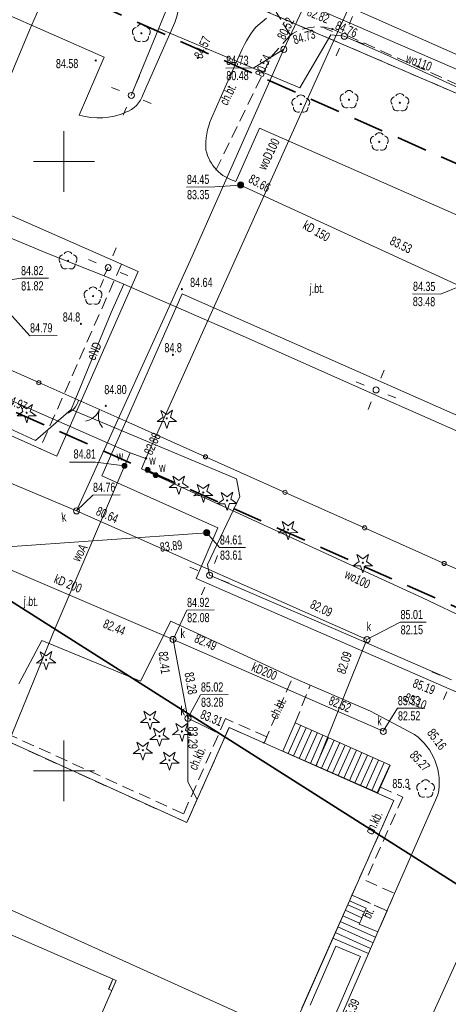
# Model space of a CAD drawing. Header units: metres. Extents: x -1013 to 1491425, y -5789533 to 1032.
# Tile 31 of 66: x 94 to 130, y -104 to -24. Entities that reach past the tile are written whole.
import ezdxf
from ezdxf.xclip import XClip

# ---------------------------------------------------------------- set-up
doc = ezdxf.new("R2010")
doc.units = ezdxf.units.M
doc.header["$MEASUREMENT"] = 0
doc.header["$XCLIPFRAME"] = 0
for name, pattern in [('2_KTCR02', [1.5, 1, -0.5]), ('2_KTPL01', [2, 1.5, -0.5]), ('GUK', [2, 1.5, -0.5]), ('GUZ', [1, 0.5, -0.5]), ('Przerywana długa', [3.9, 2.5, -1.4])]:
    doc.linetypes.add(name, pattern=pattern)
doc.layers.add('700-L Mapa 1_500 dwg', color=7, linetype='Continuous')
doc.layers.add('708-L Opisy sytuacji 1_500 do legendy', color=7, linetype='Continuous')
for name, color, linetype, lineweight in [('703-L Płaszczyzny podejścia 2D3', 152, 'Continuous', 30), ('703-L Płaszczyzny podejścia 2D38', 171, 'Continuous', 35), ('708-L Opisy sytuacji 1_500 do legendy1', 7, 'Continuous', 13), ('708-L Opisy sytuacji 1_500 do legendy85', 1, 'Continuous', 25), ('GN.6640.3638.2023_9_Dzialki7', 9, 'Continuous', 18), ('GN.6640.3638.2023_9_EGBB_L_17', 9, 'Continuous', 18), ('GN.6640.3638.2023_9_EGBE_L_07', 9, 'Continuous', 18), ('GN.6640.3638.2023_9_EGBE_L_37', 9, 'Continuous', 18), ('GN.6640.3638.2023_9_K1_BDOT_T_57', 9, 'Continuous', 18), ('GN.6640.3638.2023_9_K1_BDOT_T_87', 9, 'Continuous', 18), ('GN.6640.3638.2023_9_Kontury90', 9, 'Continuous', 18), ('GN.6640.3638.2023_9_KTCR_D_L_17', 9, 'Continuous', 18), ('GN.6640.3638.2023_9_KTCR_E_T_17', 9, 'Continuous', 18), ('GN.6640.3638.2023_9_KTCR_L_17', 9, 'Continuous', 18), ('GN.6640.3638.2023_9_KTJZ_E_T_07', 9, 'Continuous', 18), ('GN.6640.3638.2023_9_KTKR_D_L_07', 9, 'Continuous', 18), ('GN.6640.3638.2023_9_KTKR_L_07', 9, 'Continuous', 18), ('GN.6640.3638.2023_9_KTOK_L_47', 9, 'Continuous', 18), ('GN.6640.3638.2023_9_KTPL_E_T_07', 9, 'Continuous', 18), ('GN.6640.3638.2023_9_KTPL_L_07', 9, 'Continuous', 18), ('GN.6640.3638.2023_9_OBOP_T_03', 9, 'Continuous', 18), ('GN.6640.3638.2023_9_OBOP_T_13', 9, 'Continuous', 18), ('GN.6640.3638.2023_9_PODZIAL_SEKCYJNY_L_07', 9, 'Continuous', 18), ('GN.6640.3638.2023_9_RTPW_T_07', 9, 'Continuous', 18), ('GN.6640.3638.2023_9_RTPW_T_17', 9, 'Continuous', 18), ('GN.6640.3638.2023_9_SUPE_D_L_31', 9, 'Continuous', 18), ('GN.6640.3638.2023_9_SUPE_E_T_31', 9, 'Continuous', 18), ('GN.6640.3638.2023_9_SUPK_D_L_434', 9, 'Continuous', 18), ('GN.6640.3638.2023_9_SUPK_E_T_434', 9, 'Continuous', 18), ('GN.6640.3638.2023_9_SUPT_D_L_030', 9, 'Continuous', 18), ('GN.6640.3638.2023_9_SUPW_D_L_05', 9, 'Continuous', 18), ('GN.6640.3638.2023_9_SUPW_E_T_05', 9, 'Continuous', 18), ('GN.6640.3638.2023_9_SUPW_L_05', 9, 'Continuous', 18), ('GN.6640.3638.2023_9_SUSM_D_T_07', 9, 'Continuous', 18), ('GN.6640.3638.2023_9_SUSM_D_T_37', 9, 'Continuous', 18), ('GN.6640.3638.2023_9_SUTC_T_0200', 9, 'Continuous', 18), ('GN.6640.3638.2023_9_SUTK_T_034', 9, 'Continuous', 18), ('GN.6640.3638.2023_9_SUTW_T_05', 9, 'Continuous', 18), ('GN.6640.3638.2023_9_SUUK_D_T_234', 9, 'Continuous', 18), ('GN.6640.3638.2023_9_SUUK_D_T_97', 9, 'Continuous', 18), ('GN.6640.3638.2023_9_SUUK_E_T_934', 9, 'Continuous', 18), ('GN.6640.3638.2023_9_SUUW_D_T_77', 9, 'Continuous', 18), ('GN.6640.3638.2023_9_SUUW_E_T_117', 9, 'Continuous', 18), ('GN.6640.3638.2023_9_SUUW_E_T_57', 9, 'Continuous', 18), ('GN.6640.3638.2023_9_SUUW_T_77', 9, 'Continuous', 18), ('GN.6640.3638.2023_9_Uzytki7', 9, 'Continuous', 18), ('GN.6640.3638.2023_9_ZAKRES_L_03', 9, 'Continuous', 18)]:
    doc.layers.add(name, color=color, linetype=linetype, lineweight=lineweight)
doc.styles.add('STYL_AUTOMATYCZNY_1', font='arial.ttf', dxfattribs={"width": 0.7})
doc.styles.add('STYL_AUTOMATYCZNY_2', font='arial.ttf')
doc.dimstyles.new('STYL_AUTOMATYCZNY__3', dxfattribs={"dimtxt": 1.25, "dimasz": 0.917874, "dimexe": 0.18, "dimexo": 0.04, "dimgap": 0, "dimtad": 1, "dimtih": 1, "dimtoh": 1, "dimzin": 0, "dimdsep": 46, "dimtxsty": 'STYL_AUTOMATYCZNY_2', "dimblk": 'ARROWHEAD_8', "dimblk1": 'ARROWHEAD_8', "dimblk2": 'ARROWHEAD_8', "dimcen": 0.09, "dimclrd": 7, "dimclre": 7, "dimclrt": 1, "dimazin": 0, "dimtfac": 1, "dimtdec": 4, "dimtmove": 0, "dimatfit": 3, "dimfxl": 1, "dimtolj": 1, "dimtzin": 0, "dimarcsym": 0})

# ---------------------------------------------------------------- blocks, each defined once
blk = doc.blocks.new('Rysunek_1_9', base_point=(-7447251.91, -5789835.327))
at = {"layer": 'GN.6640.3638.2023_9_Dzialki7', "color": 9, "linetype": 'Continuous', "lineweight": 18}
blk.add_line((-42.33, 44.713), (161.19, -43.067), dxfattribs=at)
at = {"layer": 'GN.6640.3638.2023_9_EGBB_L_17', "color": 9, "linetype": 'Continuous', "lineweight": 18}
for p, q in [((108.175, -89.579), (70.402, -72.444)), ((111.631, -81.774), (108.175, -89.579)), ((125.164, -87.76), (111.631, -81.774)), ((64.306, -85.988), (102.376, -102.541)), ((105.17, -132.935), (125.164, -87.76)), ((102.376, -102.541), (93.378, -122.907))]:
    blk.add_line(p, q, dxfattribs=at)
at = {"layer": 'GN.6640.3638.2023_9_EGBE_L_07', "color": 9, "linetype": 'Continuous', "lineweight": 18}
for p, q in [((117.619, -104.809), (120.149, -99.054)), ((120.149, -99.054), (123.072, -100.313)), ((118.279, -104.549), (120.407, -99.71)), ((120.407, -99.71), (122.414, -100.574)), ((122.414, -100.574), (120.312, -105.422)), ((123.072, -100.313), (120.572, -106.079))]:
    blk.add_line(p, q, dxfattribs=at)
at = {"layer": 'GN.6640.3638.2023_9_EGBE_L_37', "color": 9, "linetype": 'Continuous', "lineweight": 18}
for p, q in [((116.04, -83.717), (117.06, -81.377)), ((117.517, -81.582), (116.474, -83.908)), ((117.06, -81.377), (124.85, -84.867)), ((117.06, -81.377), (117.06, -81.377)), ((117.973, -81.786), (116.932, -84.11)), ((118.429, -81.99), (117.389, -84.311)), ((118.885, -82.195), (117.847, -84.513)), ((119.342, -82.399), (118.305, -84.714)), ((119.798, -82.604), (118.762, -84.916)), ((120.254, -82.808), (119.22, -85.117)), ((120.711, -83.013), (119.678, -85.319)), ((121.167, -83.217), (120.135, -85.52)), ((123.83, -87.147), (116.04, -83.717)), ((121.623, -83.421), (120.593, -85.722)), ((122.08, -83.626), (121.05, -85.923)), ((122.536, -83.83), (121.508, -86.125)), ((122.992, -84.035), (121.966, -86.326)), ((123.448, -84.239), (122.423, -86.528)), ((123.905, -84.444), (122.881, -86.729)), ((124.361, -84.648), (123.338, -86.931)), ((124.817, -84.852), (123.796, -87.132)), ((124.85, -84.867), (123.83, -87.147)), ((120.149, -99.054), (121.521, -95.99)), ((121.521, -95.99), (122.885, -96.604)), ((121.171, -96.772), (122.535, -97.383)), ((121.375, -96.316), (122.74, -96.927)), ((122.885, -96.604), (122.302, -97.903)), ((120.762, -97.685), (123.651, -98.978)), ((120.966, -97.229), (122.331, -97.84)), ((120.558, -98.141), (123.452, -99.437)), ((122.302, -97.903), (123.843, -98.535)), ((123.843, -98.535), (123.072, -100.313)), ((123.072, -100.313), (120.149, -99.054)), ((120.149, -99.054), (120.149, -99.054)), ((120.354, -98.598), (123.253, -99.896)), ((101.74, -103.247), (102.1, -102.427)), ((102.1, -102.427), (101.757, -103.255)), ((102.376, -102.541), (102.01, -103.367)), ((102.1, -102.427), (102.376, -102.541)), ((102.01, -103.367), (101.74, -103.247))]:
    blk.add_line(p, q, dxfattribs=at)
at = {"layer": 'GN.6640.3638.2023_9_K1_BDOT_T_57', "color": 9, "linetype": 'Continuous', "lineweight": 18}
for centre, start, end in [((99.599, -55.146), 279.37383, 339.37429), ((102.407, -56.203), 159.37338, 219.37383)]:
    blk.add_arc(centre, 1.5, start, end, dxfattribs=at)
at = {"layer": 'GN.6640.3638.2023_9_K1_BDOT_T_87', "color": 9, "linetype": 'Continuous', "lineweight": 18}
blk.add_arc((97.816, -54.58), 1.5, 287.37701, 347.37747, dxfattribs=at)
at = {"layer": 'GN.6640.3638.2023_9_Kontury90', "color": 9, "linetype": 'GUK', "lineweight": 18}
blk.add_line((102.61, -17.787), (161.19, -43.067), dxfattribs=at)
at = {"layer": 'GN.6640.3638.2023_9_KTCR_D_L_17', "color": 9, "linetype": '2_KTCR02', "lineweight": 18}
for p, q in [((115.064, -26.765), (116.67, -24.947)), ((110.549, -36.048), (115.064, -26.765)), ((102.799, -43.759), (96.114, -58.893)), ((114.532, -82.987), (116.847, -77.663)), ((117.06, -81.377), (118.298, -78.293))]:
    blk.add_line(p, q, dxfattribs=at)
at = {"layer": 'GN.6640.3638.2023_9_KTCR_L_17', "color": 9, "linetype": '2_KTCR02', "lineweight": 18}
for p, q in [((116.67, -24.947), (115.5, -23.077)), ((172.96, -47.917), (120.12, -24.457)), ((111.35, -81.047), (107.9, -88.847)), ((114.73, -82.537), (111.35, -81.047)), ((107.9, -88.847), (92.68, -81.947)), ((108.175, -89.579), (111.631, -81.774)), ((111.631, -81.774), (114.507, -83.048)), ((92.45, -82.447), (108.175, -89.579)), ((114.507, -83.048), (114.73, -82.537)), ((123.823, -87.166), (124.05, -86.667)), ((125.164, -87.76), (123.823, -87.166)), ((124.05, -86.667), (125.89, -87.477)), ((122.35, -94.117), (125.164, -87.76)), ((125.89, -87.477), (122.85, -94.337)), ((121.72, -95.537), (122.35, -94.117)), ((122.85, -94.337), (125.22, -95.387)), ((124.6, -96.817), (121.72, -95.537)), ((125.22, -95.387), (124.6, -96.817))]:
    blk.add_line(p, q, dxfattribs=at)
blk.add_arc((118.913, -28.35), 4.075, 72.77369, 123.3935, dxfattribs=at)
at = {"layer": 'GN.6640.3638.2023_9_KTKR_D_L_07', "color": 9, "linetype": 'Continuous', "lineweight": 18}
for p, q in [((76.92, -16.037), (101.373, -26.761)), ((104.585, -29.809), (107.173, -23.92)), ((114.72, -23.567), (113.827, -24.294)), ((112.453, -26.664), (111.429, -28.991)), ((101.373, -26.761), (99.346, -31.516)), ((111.429, -28.991), (110.189, -31.77)), ((104.167, -44.363), (70.309, -29.39)), ((112.195, -36.956), (114.125, -32.592)), ((114.125, -32.592), (146.467, -46.806)), ((97.493, -59.512), (104.167, -44.363)), ((107.79, -46.188), (101.185, -61.126)), ((140.304, -60.581), (107.79, -46.188)), ((97.493, -59.512), (87.721, -55.13)), ((110.715, -65.389), (101.185, -61.126)), ((108.924, -69.542), (110.715, -65.389)), ((130.312, -78.863), (108.924, -69.542)), ((104.374, -77.968), (106.863, -73.047)), ((106.863, -73.047), (116.847, -77.663)), ((94.38, -78.197), (96.274, -74.635)), ((96.274, -74.635), (104.374, -77.968)), ((116.847, -77.663), (123.237, -80.427)), ((123.237, -80.427), (126.856, -82.345)), ((128.778, -87.289), (125.22, -95.387)), ((116.913, -130.482), (134.64, -91.373)), ((125.22, -95.387), (123.843, -98.535))]:
    blk.add_line(p, q, dxfattribs=at)
for centre, radius, start, end in [((102.57, -22.019), 4.981, 337.56047, 1.28416), ((121.965, -30.593), 10.292, 142.25864, 157.55298), ((102.383, -29.108), 2.31, 289.25021, 342.34118), ((100.931, -26.134), 5.611, 253.59155, 293.24015), ((115.537, -34.041), 5.811, 156.99121, 183.47453), ((113.085, -33.643), 3.43, 192.63139, 254.97883), ((124.01, -86.297), 4.87, 348.24533, 54.24177)]:
    blk.add_arc(centre, radius, start, end, dxfattribs=at)
at = {"layer": 'GN.6640.3638.2023_9_KTKR_L_07', "color": 9, "linetype": 'Continuous', "lineweight": 18}
blk.add_line((121.11, -22.467), (174.05, -45.977), dxfattribs=at)
at = {"layer": 'GN.6640.3638.2023_9_KTOK_L_47', "color": 9, "linetype": 'Continuous', "lineweight": 18}
for p, q in [((88.881, -50.297), (96.027, -53.47)), ((96.027, -53.47), (103.173, -56.642)), ((103.173, -56.642), (109.701, -59.558)), ((109.701, -59.558), (116.229, -62.475)), ((116.229, -62.475), (122.758, -65.391)), ((122.758, -65.391), (129.286, -68.308)), ((129.286, -68.308), (135.814, -71.224))]:
    blk.add_line(p, q, dxfattribs=at)
for centre in [(96.027, -53.47), (109.701, -59.558), (116.229, -62.475), (122.758, -65.391), (129.286, -68.308)]:
    blk.add_circle(centre, 0.17, dxfattribs=at)
at = {"layer": 'GN.6640.3638.2023_9_KTPL_L_07', "color": 9, "linetype": '2_KTPL01', "lineweight": 18}
for p, q in [((121.521, -95.99), (121.72, -95.537)), ((122.885, -96.604), (121.521, -95.99)), ((121.72, -95.537), (124.6, -96.817)), ((122.302, -97.903), (122.885, -96.604)), ((124.6, -96.817), (123.843, -98.535)), ((123.843, -98.535), (122.302, -97.903))]:
    blk.add_line(p, q, dxfattribs=at)
at = {"layer": 'GN.6640.3638.2023_9_OBOP_T_03', "color": 9, "linetype": 'Continuous', "lineweight": 18}
for p, q in [((94.719, -55.843), (94.527, -55.275)), ((94.527, -55.275), (95.016, -55.622)), ((95.016, -55.622), (95.497, -55.263)), ((95.497, -55.263), (95.319, -55.836)), ((106.219, -56.313), (106.027, -55.745)), ((106.027, -55.745), (106.516, -56.092)), ((106.516, -56.092), (106.997, -55.733)), ((106.997, -55.733), (106.819, -56.306)), ((94.238, -56.202), (94.719, -55.843)), ((94.838, -56.195), (94.238, -56.202)), ((95.031, -56.763), (94.838, -56.195)), ((95.209, -56.19), (95.031, -56.763)), ((95.809, -56.183), (95.209, -56.19)), ((95.319, -55.836), (95.809, -56.183)), ((105.738, -56.672), (106.219, -56.313)), ((106.819, -56.306), (107.309, -56.653)), ((106.338, -56.665), (105.738, -56.672)), ((106.531, -57.233), (106.338, -56.665)), ((106.709, -56.66), (106.531, -57.233)), ((107.309, -56.653), (106.709, -56.66)), ((107.209, -61.723), (107.017, -61.155)), ((107.017, -61.155), (107.506, -61.502)), ((107.506, -61.502), (107.987, -61.143)), ((107.987, -61.143), (107.809, -61.716)), ((106.728, -62.082), (107.209, -61.723)), ((107.328, -62.075), (106.728, -62.082)), ((107.521, -62.643), (107.328, -62.075)), ((107.699, -62.07), (107.521, -62.643)), ((108.299, -62.063), (107.699, -62.07)), ((107.809, -61.716), (108.299, -62.063)), ((109.219, -62.393), (109.027, -61.825)), ((109.027, -61.825), (109.516, -62.172)), ((109.516, -62.172), (109.997, -61.813)), ((109.997, -61.813), (109.819, -62.386)), ((108.738, -62.752), (109.219, -62.393)), ((109.338, -62.745), (108.738, -62.752)), ((109.531, -63.313), (109.338, -62.745)), ((109.709, -62.74), (109.531, -63.313)), ((110.309, -62.733), (109.709, -62.74)), ((109.819, -62.386), (110.309, -62.733)), ((111.179, -63.053), (110.987, -62.485)), ((110.987, -62.485), (111.476, -62.832)), ((111.476, -62.832), (111.957, -62.473)), ((111.957, -62.473), (111.779, -63.046)), ((110.698, -63.412), (111.179, -63.053)), ((111.298, -63.405), (110.698, -63.412)), ((111.491, -63.973), (111.298, -63.405)), ((111.669, -63.4), (111.491, -63.973)), ((112.269, -63.393), (111.669, -63.4)), ((111.779, -63.046), (112.269, -63.393)), ((115.698, -65.802), (116.179, -65.443)), ((116.179, -65.443), (115.987, -64.875)), ((115.987, -64.875), (116.476, -65.222)), ((116.476, -65.222), (116.957, -64.863)), ((116.957, -64.863), (116.779, -65.436)), ((116.779, -65.436), (117.269, -65.783)), ((116.298, -65.795), (115.698, -65.802)), ((116.491, -66.363), (116.298, -65.795)), ((116.669, -65.79), (116.491, -66.363)), ((117.269, -65.783), (116.669, -65.79)), ((122.309, -68.153), (122.117, -67.585)), ((122.117, -67.585), (122.606, -67.932)), ((122.606, -67.932), (123.087, -67.573)), ((123.087, -67.573), (122.909, -68.146)), ((121.828, -68.512), (122.309, -68.153)), ((122.428, -68.505), (121.828, -68.512)), ((122.621, -69.073), (122.428, -68.505)), ((122.799, -68.5), (122.621, -69.073)), ((123.399, -68.493), (122.799, -68.5)), ((122.909, -68.146), (123.399, -68.493)), ((96.319, -76.123), (96.127, -75.555)), ((96.127, -75.555), (96.616, -75.902)), ((96.616, -75.902), (97.097, -75.543)), ((97.097, -75.543), (96.919, -76.116)), ((95.838, -76.482), (96.319, -76.123)), ((96.438, -76.475), (95.838, -76.482)), ((96.631, -77.043), (96.438, -76.475)), ((96.809, -76.47), (96.631, -77.043)), ((97.409, -76.463), (96.809, -76.47)), ((96.919, -76.116), (97.409, -76.463)), ((104.839, -81.013), (104.647, -80.445)), ((104.647, -80.445), (105.136, -80.792)), ((105.136, -80.792), (105.617, -80.433)), ((105.617, -80.433), (105.439, -81.006)), ((104.358, -81.372), (104.839, -81.013)), ((104.958, -81.365), (104.358, -81.372)), ((105.151, -81.933), (104.958, -81.365)), ((105.329, -81.36), (105.151, -81.933)), ((105.929, -81.353), (105.329, -81.36)), ((105.439, -81.006), (105.929, -81.353)), ((107.469, -82.003), (107.277, -81.435)), ((107.277, -81.435), (107.766, -81.782)), ((107.766, -81.782), (108.247, -81.423)), ((108.247, -81.423), (108.069, -81.996)), ((105.138, -82.752), (105.619, -82.393)), ((105.619, -82.393), (105.427, -81.825)), ((105.427, -81.825), (105.916, -82.172)), ((105.916, -82.172), (106.397, -81.813)), ((106.397, -81.813), (106.219, -82.386)), ((106.219, -82.386), (106.709, -82.733)), ((106.988, -82.362), (107.469, -82.003)), ((107.588, -82.355), (106.988, -82.362)), ((107.781, -82.923), (107.588, -82.355)), ((107.959, -82.35), (107.781, -82.923)), ((108.559, -82.343), (107.959, -82.35)), ((108.069, -81.996), (108.559, -82.343)), ((104.259, -83.543), (104.067, -82.975)), ((104.067, -82.975), (104.556, -83.322)), ((104.556, -83.322), (105.037, -82.963)), ((105.037, -82.963), (104.859, -83.536)), ((105.738, -82.745), (105.138, -82.752)), ((105.931, -83.313), (105.738, -82.745)), ((106.109, -82.74), (105.931, -83.313)), ((106.709, -82.733), (106.109, -82.74)), ((103.778, -83.902), (104.259, -83.543)), ((104.378, -83.895), (103.778, -83.902)), ((104.571, -84.463), (104.378, -83.895)), ((104.749, -83.89), (104.571, -84.463)), ((105.349, -83.883), (104.749, -83.89)), ((104.859, -83.536), (105.349, -83.883)), ((106.439, -84.363), (106.247, -83.795)), ((106.247, -83.795), (106.736, -84.142)), ((106.736, -84.142), (107.217, -83.783)), ((107.217, -83.783), (107.039, -84.356)), ((105.958, -84.722), (106.439, -84.363)), ((106.558, -84.715), (105.958, -84.722)), ((106.751, -85.283), (106.558, -84.715)), ((106.929, -84.71), (106.751, -85.283)), ((107.529, -84.703), (106.929, -84.71)), ((107.039, -84.356), (107.529, -84.703))]:
    blk.add_line(p, q, dxfattribs=at)
for centre in [(95.02, -55.937), (106.52, -56.407), (107.51, -61.817), (109.52, -62.487), (111.48, -63.147), (116.48, -65.537), (122.61, -68.247), (96.62, -76.217), (105.14, -81.107), (107.77, -82.097), (105.92, -82.487), (104.56, -83.637), (106.74, -84.457)]:
    blk.add_circle(centre, 0.045, dxfattribs=at)
at = {"layer": 'GN.6640.3638.2023_9_OBOP_T_13', "color": 9, "linetype": 'Continuous', "lineweight": 18}
for centre in [(104.439, -24.8), (117.52, -30.607), (121.48, -30.247), (125.65, -30.497), (123.964, -33.713), (98.42, -43.467), (100.47, -46.367), (127.76, -86.817)]:
    blk.add_circle(centre, 0.045, dxfattribs=at)
for centre, start, end in [((104.437, -24.425), 30.54315, 150.2629), ((104.082, -24.686), 102.54749, 222.26305), ((104.795, -24.681), 318.543, 78.25856), ((104.221, -25.105), 174.55121, 294.25725), ((104.662, -25.102), 246.5488, 6.25484), ((117.52, -30.232), 30.14012, 149.85988), ((121.124, -30.131), 102.14447, 221.86002), ((121.48, -29.872), 30.14012, 149.85988), ((121.837, -30.131), 318.13998, 77.85553), ((125.65, -30.122), 30.14012, 149.85988), ((117.164, -30.491), 102.14447, 221.86002), ((117.877, -30.491), 318.13998, 77.85553), ((121.26, -30.55), 174.14818, 293.85423), ((121.701, -30.55), 246.14577, 5.85182), ((125.294, -30.381), 102.14447, 221.86002), ((126.007, -30.381), 318.13998, 77.85553), ((117.3, -30.91), 174.14818, 293.85423), ((117.741, -30.91), 246.14577, 5.85182), ((125.43, -30.8), 174.14818, 293.85423), ((125.871, -30.8), 246.14577, 5.85182), ((123.961, -33.338), 30.54315, 150.2629), ((123.606, -33.6), 102.54749, 222.26305), ((124.319, -33.595), 318.543, 78.25856), ((123.745, -34.018), 174.55121, 294.25725), ((124.186, -34.015), 246.5488, 6.25484), ((98.42, -43.092), 30.14012, 149.85988), ((98.064, -43.351), 102.14447, 221.86002), ((98.777, -43.351), 318.13998, 77.85553), ((98.2, -43.77), 174.14818, 293.85423), ((98.641, -43.77), 246.14577, 5.85182), ((100.114, -46.251), 102.14447, 221.86002), ((100.47, -45.992), 30.14012, 149.85988), ((100.827, -46.251), 318.13998, 77.85553), ((100.25, -46.67), 174.14818, 293.85423), ((100.691, -46.67), 246.14577, 5.85182), ((127.404, -86.701), 102.14447, 221.86002), ((127.76, -86.442), 30.14012, 149.85988), ((128.117, -86.701), 318.13998, 77.85553), ((127.54, -87.12), 174.14818, 293.85423), ((127.981, -87.12), 246.14577, 5.85182)]:
    blk.add_arc(centre, 0.375, start, end, dxfattribs=at)
at = {"layer": 'GN.6640.3638.2023_9_PODZIAL_SEKCYJNY_L_07', "color": 9, "linetype": 'Continuous', "lineweight": 18}
for p, q in [((98.09, -37.827), (98.09, -32.827)), ((95.59, -35.327), (100.59, -35.327)), ((98.09, -87.827), (98.09, -82.827)), ((95.59, -85.327), (100.59, -85.327))]:
    blk.add_line(p, q, dxfattribs=at)
at = {"layer": 'GN.6640.3638.2023_9_RTPW_T_07', "color": 9, "linetype": 'Continuous', "lineweight": 18}
for centre in [(99.48, -48.647), (107.03, -51.187), (126.437, -86.801)]:
    blk.add_circle(centre, 0.045, dxfattribs=at)
at = {"layer": 'GN.6640.3638.2023_9_RTPW_T_17', "color": 9, "linetype": 'Continuous', "lineweight": 18}
for centre in [(116.67, -24.947), (120.12, -24.457), (100.689, -27.038), (109.07, -26.827), (107.77, -45.801), (101.515, -55.372)]:
    blk.add_circle(centre, 0.045, dxfattribs=at)
at = {"layer": 'GN.6640.3638.2023_9_SUPE_D_L_31', "color": 9, "linetype": 'Continuous', "lineweight": 18}
for p, q in [((106.997, -21.601), (103.615, -29.906)), ((105.867, -24.4), (117.452, -29.279)), ((117.452, -29.279), (119.982, -24.94)), ((119.982, -24.94), (121.092, -25.043)), ((121.092, -25.043), (124.564, -26.578)), ((124.564, -26.578), (131.697, -29.858)), ((92.403, -41.076), (96.686, -42.856)), ((96.686, -42.856), (101.399, -44.713)), ((101.399, -44.713), (101.714, -44.031)), ((101.399, -44.713), (102.994, -45.382)), ((102.994, -45.382), (101.95, -47.719)), ((102.994, -45.382), (112.976, -49.752)), ((101.95, -47.719), (98.686, -55.663)), ((112.976, -49.752), (123.479, -54.419)), ((123.479, -54.419), (140.092, -61.742)), ((98.686, -55.663), (95.764, -58.214)), ((112.237, -61.358), (98.686, -55.663)), ((95.764, -58.214), (93.275, -57.061)), ((112.507, -62.817), (112.237, -61.358)), ((109.866, -68.406), (112.507, -62.817)), ((110.033, -69.275), (109.866, -68.406)), ((120.575, -73.811), (110.033, -69.275)), ((129.895, -77.866), (120.575, -73.811))]:
    blk.add_line(p, q, dxfattribs=at)
at = {"layer": 'GN.6640.3638.2023_9_SUPK_D_L_434', "color": 9, "linetype": 'Continuous', "lineweight": 18}
for p, q in [((116.13, -26.117), (124.79, -7.625)), ((108.598, -43.082), (116.13, -26.117)), ((130.608, -45.568), (112.578, -37.254)), ((99.115, -64.001), (108.598, -43.082)), ((91.361, -60.745), (99.115, -64.001)), ((99.115, -64.001), (122.951, -74.554)), ((89.896, -67.196), (109.808, -65.786)), ((89.896, -67.196), (107.039, -74.546)), ((107.039, -74.546), (124.284, -82.085)), ((107.039, -74.546), (108.265, -81.018)), ((122.951, -74.554), (118.783, -84.914)), ((108.265, -81.018), (108.252, -86.239)), ((108.265, -81.018), (111.306, -82.507)), ((108.252, -86.239), (109.015, -87.682))]:
    blk.add_line(p, q, dxfattribs=at)
at = {"layer": 'GN.6640.3638.2023_9_SUPT_D_L_030', "color": 9, "linetype": 'Continuous', "lineweight": 18}
for p, q in [((95.267, -24.554), (98.976, -15.877)), ((89.483, -38.316), (95.267, -24.554))]:
    blk.add_line(p, q, dxfattribs=at)
at = {"layer": 'GN.6640.3638.2023_9_SUPW_D_L_05', "color": 9, "linetype": 'Continuous', "lineweight": 18}
for p, q in [((120.343, -25.138), (130.359, -3.125)), ((104.815, -59.69), (120.343, -25.138)), ((103.511, -59.239), (92.627, -54.456)), ((103.511, -59.239), (97.352, -73.624)), ((104.815, -59.69), (103.511, -59.239)), ((104.451, -60.533), (104.815, -59.69)), ((127.517, -71.122), (104.451, -60.533)), ((144.345, -79.224), (127.517, -71.122)), ((97.352, -73.624), (93.556, -82.947))]:
    blk.add_line(p, q, dxfattribs=at)
at = {"layer": 'GN.6640.3638.2023_9_SUPW_L_05', "color": 9, "linetype": 'Continuous', "lineweight": 18}
for p, q in [((199.66, -57.887), (118.11, -22.477)), ((104.95, -60.627), (104.891, -60.735))]:
    blk.add_line(p, q, dxfattribs=at)
at = {"layer": 'GN.6640.3638.2023_9_SUSM_D_T_07', "color": 9, "linetype": 'Continuous', "lineweight": 18}
for p, q in [((121.487, -24.07), (121.751, -23.421)), ((120.12, -24.648), (119.471, -24.384)), ((122.065, -25.438), (122.714, -25.701)), ((120.697, -26.016), (120.434, -26.664)), ((104.01, -28.933), (104.274, -28.285)), ((102.642, -29.511), (101.994, -29.248)), ((104.588, -30.301), (105.237, -30.564)), ((103.22, -30.879), (102.957, -31.528)), ((102.109, -43.058), (102.373, -42.409)), ((100.741, -43.636), (100.093, -43.372)), ((102.687, -44.426), (103.336, -44.689)), ((101.319, -45.004), (101.056, -45.652)), ((124.092, -53.094), (124.355, -52.446)), ((122.724, -53.672), (122.075, -53.409)), ((124.67, -54.462), (125.318, -54.725)), ((123.302, -55.04), (123.038, -55.688)), ((110.428, -68.302), (110.691, -67.653)), ((109.06, -68.879), (108.411, -68.616)), ((109.638, -70.247), (109.374, -70.896)), ((111.005, -69.67), (111.654, -69.933)), ((128.922, -77.471), (128.273, -77.207)), ((129.5, -78.839), (129.236, -79.487))]:
    blk.add_line(p, q, dxfattribs=at)
at = {"layer": 'GN.6640.3638.2023_9_SUSM_D_T_37', "color": 9, "linetype": 'Continuous', "lineweight": 18}
for centre in [(121.092, -25.043), (103.615, -29.906), (101.714, -44.031), (123.697, -54.067), (110.033, -69.275)]:
    blk.add_circle(centre, 0.25, dxfattribs=at)
at = {"layer": 'GN.6640.3638.2023_9_SUTC_T_0200', "color": 9, "linetype": 'Continuous', "lineweight": 18}
for p, q in [((93.378, -47.489), (95.282, -49.628)), ((95.282, -49.628), (97.535, -49.612))]:
    blk.add_line(p, q, dxfattribs=at)
at = {"layer": 'GN.6640.3638.2023_9_SUTK_T_034', "color": 9, "linetype": 'Continuous', "lineweight": 18}
for p, q in [((116.13, -26.117), (113.655, -27.638)), ((111.375, -27.654), (113.655, -27.638)), ((108.151, -37.425), (110.459, -37.409)), ((112.578, -37.254), (110.459, -37.409)), ((88.676, -45.813), (94.54, -44.911)), ((94.54, -44.911), (96.82, -44.895)), ((130.608, -45.568), (128.972, -46.209)), ((126.692, -46.185), (128.972, -46.209)), ((99.115, -64.001), (100.446, -62.706)), ((100.446, -62.706), (102.698, -62.69)), ((109.808, -65.786), (110.857, -67.008)), ((110.857, -67.008), (112.974, -66.994)), ((107.039, -74.546), (108.163, -72.138)), ((108.163, -72.138), (110.415, -72.122)), ((122.951, -74.554), (125.681, -73.135)), ((125.681, -73.135), (127.798, -73.12)), ((108.265, -81.018), (109.301, -79.081)), ((109.301, -79.081), (111.554, -79.065)), ((124.284, -82.085), (125.46, -80.198)), ((125.46, -80.198), (127.712, -80.182))]:
    blk.add_line(p, q, dxfattribs=at)
at = {"layer": 'GN.6640.3638.2023_9_SUTW_T_05', "color": 9, "linetype": 'Continuous', "lineweight": 18}
for p in [(98.533, -59.988), (103.058, -60.298)]:
    blk.add_line(p, (100.677, -59.988), dxfattribs=at)
for centre in [(104.815, -59.69), (103.058, -60.298)]:
    blk.add_circle(centre, 0.0625, dxfattribs=at)
at = {"layer": 'GN.6640.3638.2023_9_SUUK_D_T_234', "color": 9, "linetype": 'Continuous', "lineweight": 18}
for centre in [(116.13, -26.117), (99.115, -64.001), (107.039, -74.546), (122.951, -74.554), (108.265, -81.018), (124.284, -82.085)]:
    blk.add_circle(centre, 0.25, dxfattribs=at)
at = {"layer": 'GN.6640.3638.2023_9_SUUK_D_T_97', "color": 9, "linetype": 'Continuous', "lineweight": 18}
for centre, radius in [((112.578, -37.254), 0.25), ((112.578, -37.254), 0.225), ((112.578, -37.254), 0.2), ((112.578, -37.254), 0.175), ((112.578, -37.254), 0.15), ((112.578, -37.254), 0.125), ((112.578, -37.254), 0.1), ((112.578, -37.254), 0.075), ((112.578, -37.254), 0.05), ((112.578, -37.254), 0.025), ((112.578, -37.254), 0.00715), ((109.808, -65.786), 0.25), ((109.808, -65.786), 0.225), ((109.808, -65.786), 0.2), ((109.808, -65.786), 0.175), ((109.808, -65.786), 0.15), ((109.808, -65.786), 0.125), ((109.808, -65.786), 0.1), ((109.808, -65.786), 0.075), ((109.808, -65.786), 0.05), ((109.808, -65.786), 0.025), ((109.808, -65.786), 0.00715)]:
    blk.add_circle(centre, radius, dxfattribs=at)
at = {"layer": 'GN.6640.3638.2023_9_SUUW_D_T_77', "color": 9, "linetype": 'Continuous', "lineweight": 18}
for centre, radius in [((103.058, -60.298), 0.2), ((103.058, -60.298), 0.175), ((103.058, -60.298), 0.15), ((103.058, -60.298), 0.125), ((103.058, -60.298), 0.1), ((103.058, -60.298), 0.075), ((103.058, -60.298), 0.05), ((103.058, -60.298), 0.025), ((103.058, -60.298), 0.00715), ((105.608, -61.064), 0.2), ((105.608, -61.064), 0.175), ((105.608, -61.064), 0.15), ((105.608, -61.064), 0.125), ((105.608, -61.064), 0.1), ((105.608, -61.064), 0.075), ((105.608, -61.064), 0.05), ((105.608, -61.064), 0.025), ((105.608, -61.064), 0.00715)]:
    blk.add_circle(centre, radius, dxfattribs=at)
at = {"layer": 'GN.6640.3638.2023_9_SUUW_T_77', "color": 9, "linetype": 'Continuous', "lineweight": 18}
for radius in [0.2, 0.175, 0.15, 0.125, 0.1, 0.075, 0.05, 0.025, 0.00715]:
    blk.add_circle((104.95, -60.627), radius, dxfattribs=at)
at = {"layer": 'GN.6640.3638.2023_9_Uzytki7', "color": 9, "linetype": 'GUZ', "lineweight": 18}
blk.add_line((102.61, -17.787), (161.19, -43.067), dxfattribs=at)
at = {"layer": 'GN.6640.3638.2023_9_ZAKRES_L_03', "color": 9, "linetype": 'Continuous', "lineweight": 18}
blk.add_line((-159.09, 17.333), (139.72, -117.497), dxfattribs=at)
at = {"layer": 'GN.6640.3638.2023_9_KTCR_E_T_17', "color": 9, "linetype": 'Continuous', "lineweight": 18, "char_height": 0.75, "attachment_point": 4, "style": 'STYL_AUTOMATYCZNY_1'}
for s, insert, rotation in [('\\A1;{\\pql;\\fArial|b0|i0|c238|p0;\\W0.700000;ch.bt.}', (111.148, -30.614), 63.81188), ('\\A1;{\\pql;\\fArial|b0|i0|c238|p0;\\W0.700000;ch.bt.}', (115.253, -80.994), 64.05771), ('\\A1;{\\pql;\\fArial|b0|i0|c238|p0;\\W0.700000;ch.kb.}', (108.624, -85.188), 66.4253), ('\\A1;{\\pql;\\fArial|b0|i0|c238|p0;\\W0.700000;ch.kb.}', (123.087, -90.473), 64.11298)]:
    blk.add_mtext(s, dxfattribs=dict(at, insert=insert, rotation=rotation))
at = {"layer": 'GN.6640.3638.2023_9_KTJZ_E_T_07', "color": 9, "linetype": 'Continuous', "lineweight": 18, "char_height": 0.75, "attachment_point": 4, "style": 'STYL_AUTOMATYCZNY_1'}
for insert, rotation in [((118.253, -45.845), 359.18413), ((94.787, -71.52), 359.18414)]:
    blk.add_mtext('\\A1;{\\pql;\\fArial|b0|i0|c238|p0;\\W0.700000;j.bt.}', dxfattribs=dict(at, insert=insert, rotation=rotation))
at = {"layer": 'GN.6640.3638.2023_9_KTPL_E_T_07', "color": 9, "linetype": 'Continuous', "lineweight": 18, "insert": (122.894, -97.37), "char_height": 0.75, "attachment_point": 4, "rotation": 64.26928, "style": 'STYL_AUTOMATYCZNY_1'}
blk.add_mtext('\\A1;{\\pql;\\fArial|b0|i0|c238|p0;\\W0.700000;bt.}', dxfattribs=at)
at = {"layer": 'GN.6640.3638.2023_9_RTPW_T_07', "color": 9, "linetype": 'Continuous', "lineweight": 18, "char_height": 0.75, "attachment_point": 7, "style": 'STYL_AUTOMATYCZNY_1'}
for insert in [(97.992, -48.472), (106.332, -50.991)]:
    blk.add_mtext('\\A1;{\\pql;\\fArial|b0|i0|c238|p0;\\W0.700000;84.8}', dxfattribs=dict(at, insert=insert))
at = {"layer": 'GN.6640.3638.2023_9_RTPW_T_07', "color": 9, "linetype": 'Continuous', "lineweight": 18, "insert": (125.035, -86.758), "char_height": 0.75, "attachment_point": 7, "rotation": 0.40499, "style": 'STYL_AUTOMATYCZNY_1'}
blk.add_mtext('\\A1;{\\pql;\\fArial|b0|i0|c238|p0;\\W0.700000;85.3}', dxfattribs=at)
at = {"layer": 'GN.6640.3638.2023_9_RTPW_T_17', "color": 9, "linetype": 'Continuous', "lineweight": 18, "char_height": 0.75, "style": 'STYL_AUTOMATYCZNY_1'}
for s, insert, attachment_point, rotation in [('\\A1;{\\pql;\\fArial|b0|i0|c238|p0;\\W0.700000;84.76}', (120.275, -24.445), 7, 336.42046), ('\\A1;{\\pql;\\fArial|b0|i0|c238|p0;\\W0.700000;84.57}', (109.069, -26.794), 4, 65.49298), ('\\A1;{\\pql;\\fArial|b0|i0|c238|p0;\\W0.700000;84.73}', (116.806, -25.001), 1, 16.94921), ('\\A1;{\\pql;\\fArial|b0|i0|c238|p0;\\W0.700000;84.58}', (97.429, -27.679), 7, 0.40303), ('\\A1;{\\pql;\\fArial|b0|i0|c238|p0;\\W0.700000;84.64}', (108.443, -45.634), 7, 0.40303), ('\\A1;{\\pql;\\fArial|b0|i0|c238|p0;\\W0.700000;84.80}', (101.4, -54.43), 7, 0.40303), ('\\A1;{\\pql;\\fArial|b0|i0|c238|p0;\\W0.700000;85.19}', (126.634, -78.441), 7, 339.03215), ('\\A1;{\\pql;\\fArial|b0|i0|c238|p0;\\W0.700000;85.10}', (126.245, -78.906), 1, 336.81572), ('\\A1;{\\pql;\\fArial|b0|i0|c238|p0;\\W0.700000;85.16}', (127.828, -82.235), 7, 306.99921), ('\\A1;{\\pql;\\fArial|b0|i0|c238|p0;\\W0.700000;85.27}', (126.953, -83.586), 1, 312.76004), ('\\A1;{\\pql;\\fArial|b0|i0|c238|p0;\\W0.700000;85.39}', (121.623, -105.938), 7, 65.14997)]:
    blk.add_mtext(s, dxfattribs=dict(at, insert=insert, attachment_point=attachment_point, rotation=rotation))
at = {"layer": 'GN.6640.3638.2023_9_SUPE_E_T_31', "color": 9, "linetype": 'Continuous', "lineweight": 18, "insert": (100.274, -51.551), "char_height": 0.75, "attachment_point": 4, "rotation": 66.17313, "style": 'STYL_AUTOMATYCZNY_1'}
blk.add_mtext('\\A1;{\\pql;\\fArial|b0|i0|c238|p0;\\W0.700000;eND}', dxfattribs=at)
at = {"layer": 'GN.6640.3638.2023_9_SUPK_E_T_434', "color": 9, "linetype": 'Continuous', "lineweight": 18, "char_height": 0.75, "attachment_point": 4, "style": 'STYL_AUTOMATYCZNY_1'}
for s, insert, rotation in [('\\A1;{\\pql;\\fArial|b0|i0|c238|p0;\\W0.700000;kD 150}', (117.791, -40.468), 330.66269), ('\\A1;{\\pql;\\fArial|b0|i0|c238|p0;\\W0.700000;kD 200}', (97.344, -69.529), 337.78276), ('\\A1;{\\pql;\\fArial|b0|i0|c238|p0;\\W0.700000;kD200}', (113.556, -76.756), 337.20275)]:
    blk.add_mtext(s, dxfattribs=dict(at, insert=insert, rotation=rotation))
at = {"layer": 'GN.6640.3638.2023_9_SUPW_E_T_05', "color": 9, "linetype": 'Continuous', "lineweight": 18, "char_height": 0.75, "attachment_point": 4, "style": 'STYL_AUTOMATYCZNY_1'}
for s, insert, rotation in [('\\A1;{\\pql;\\fArial|b0|i0|c238|p0;\\W0.700000;wo110}', (126.201, -26.811), 339.444), ('\\A1;{\\pql;\\fArial|b0|i0|c238|p0;\\W0.700000;woD100}', (114.31, -35.921), 64.062), ('\\A1;{\\pql;\\fArial|b0|i0|c238|p0;\\W0.700000;woA}', (99.019, -68.046), 59.87701), ('\\A1;{\\pql;\\fArial|b0|i0|c238|p0;\\W0.700000;wo100}', (121.207, -69.126), 333.837)]:
    blk.add_mtext(s, dxfattribs=dict(at, insert=insert, rotation=rotation))
at = {"layer": 'GN.6640.3638.2023_9_SUTC_T_0200', "color": 9, "linetype": 'Continuous', "lineweight": 18, "insert": (95.307, -48.988), "char_height": 0.75, "attachment_point": 4, "rotation": 0.40303, "style": 'STYL_AUTOMATYCZNY_1'}
blk.add_mtext('\\A1;{\\pql;\\fArial|b0|i0|c238|p0;\\W0.700000;84.79}', dxfattribs=at)
at = {"layer": 'GN.6640.3638.2023_9_SUTK_T_034', "color": 9, "linetype": 'Continuous', "lineweight": 18, "char_height": 0.75, "style": 'STYL_AUTOMATYCZNY_1'}
for s, insert, attachment_point, rotation in [('\\A1;{\\pql;\\fArial|b0|i0|c238|p0;\\W0.700000;80.52}', (115.873, -25.236), 4, 63.83311), ('\\A1;{\\pql;\\fArial|b0|i0|c238|p0;\\W0.700000;84.73}', (111.398, -26.654), 1, 0.40303), ('\\A1;{\\pql;\\fArial|b0|i0|c238|p0;\\W0.700000;80.54}', (113.734, -28.162), 1, 67.38013), ('\\A1;{\\pql;\\fArial|b0|i0|c238|p0;\\W0.700000;80.48}', (111.407, -27.904), 1, 0.40303), ('\\A1;{\\pql;\\fArial|b0|i0|c238|p0;\\W0.700000;84.45}', (108.174, -36.425), 1, 0.40303), ('\\A1;{\\pql;\\fArial|b0|i0|c238|p0;\\W0.700000;83.66}', (113.337, -36.66), 4, 330.66269), ('\\A1;{\\pql;\\fArial|b0|i0|c238|p0;\\W0.700000;83.35}', (108.183, -37.675), 1, 0.40303), ('\\A1;{\\pql;\\fArial|b0|i0|c238|p0;\\W0.700000;83.53}', (124.924, -41.757), 4, 333.83272), ('\\A1;{\\pql;\\fArial|b0|i0|c238|p0;\\W0.700000;84.82}', (94.563, -43.911), 1, 0.40303), ('\\A1;{\\pql;\\fArial|b0|i0|c238|p0;\\W0.700000;81.82}', (94.572, -45.161), 1, 0.40303), ('\\A1;{\\pql;\\fArial|b0|i0|c238|p0;\\W0.700000;84.35}', (126.732, -45.186), 1, 359.40302), ('\\A1;{\\pql;\\fArial|b0|i0|c238|p0;\\W0.700000;83.48}', (126.719, -46.436), 1, 359.40302), ('\\A1;{\\pql;\\fArial|b0|i0|c238|p0;\\W0.700000;84.76}', (100.471, -62.066), 4, 0.40303), ('\\A1;{\\pql;\\fArial|b0|i0|c238|p0;\\W0.700000;80.64}', (100.798, -63.957), 4, 336.17274), ('\\A1;{\\pql;\\fArial|b0|i0|c238|p0;\\W0.700000;84.61}', (110.88, -66.008), 1, 0.40303), ('\\A1;{\\pql;\\fArial|b0|i0|c238|p0;\\W0.700000;83.89}', (105.964, -66.985), 4, 6.52309), ('\\A1;{\\pql;\\fArial|b0|i0|c238|p0;\\W0.700000;83.61}', (110.888, -67.258), 1, 0.40303), ('\\A1;{\\pql;\\fArial|b0|i0|c238|p0;\\W0.700000;84.92}', (108.185, -71.138), 1, 0.40303), ('\\A1;{\\pql;\\fArial|b0|i0|c238|p0;\\W0.700000;82.09}', (118.383, -71.595), 4, 334.49273), ('\\A1;{\\pql;\\fArial|b0|i0|c238|p0;\\W0.700000;82.08}', (108.194, -72.388), 1, 0.40303), ('\\A1;{\\pql;\\fArial|b0|i0|c238|p0;\\W0.700000;85.01}', (125.704, -72.135), 1, 0.40303), ('\\A1;{\\pql;\\fArial|b0|i0|c238|p0;\\W0.700000;82.44}', (101.373, -73.203), 4, 337.65276), ('\\A1;{\\pql;\\fArial|b0|i0|c238|p0;\\W0.700000;82.15}', (125.713, -73.385), 1, 0.40303), ('\\A1;{\\pql;\\fArial|b0|i0|c238|p0;\\W0.700000;82.49}', (108.872, -74.401), 4, 336.44275), ('\\A1;{\\pql;\\fArial|b0|i0|c238|p0;\\W0.700000;82.41}', (106.215, -75.54), 4, 276.74276), ('\\A1;{\\pql;\\fArial|b0|i0|c238|p0;\\W0.700000;82.09}', (120.805, -77.326), 4, 71.97305), ('\\A1;{\\pql;\\fArial|b0|i0|c238|p0;\\W0.700000;83.28}', (108.338, -77.244), 4, 279.86272), ('\\A1;{\\pql;\\fArial|b0|i0|c238|p0;\\W0.700000;85.02}', (109.324, -78.08), 1, 0.40303), ('\\A1;{\\pql;\\fArial|b0|i0|c238|p0;\\W0.700000;85.33}', (125.482, -79.198), 1, 0.40303), ('\\A1;{\\pql;\\fArial|b0|i0|c238|p0;\\W0.700000;83.28}', (109.333, -79.33), 1, 0.40303), ('\\A1;{\\pql;\\fArial|b0|i0|c238|p0;\\W0.700000;82.52}', (119.879, -79.514), 4, 337.78276), ('\\A1;{\\pql;\\fArial|b0|i0|c238|p0;\\W0.700000;83.31}', (109.346, -80.638), 4, 337.47276), ('\\A1;{\\pql;\\fArial|b0|i0|c238|p0;\\W0.700000;82.52}', (125.491, -80.448), 1, 0.40303), ('\\A1;{\\pql;\\fArial|b0|i0|c238|p0;\\W0.700000;83.29}', (108.293, -81.692), 7, 269.85404)]:
    blk.add_mtext(s, dxfattribs=dict(at, insert=insert, attachment_point=attachment_point, rotation=rotation))
at = {"layer": 'GN.6640.3638.2023_9_SUTW_T_05', "color": 9, "linetype": 'Continuous', "lineweight": 18, "char_height": 0.75, "style": 'STYL_AUTOMATYCZNY_1'}
for s, insert, attachment_point, rotation in [('\\A1;{\\pql;\\fArial|b0|i0|c238|p0;\\W0.700000;82.82}', (118.247, -22.631), 1, 337.90863), ('\\A1;{\\pql;\\fArial|b0|i0|c238|p0;\\W0.700000;84.97}', (93.323, -54.745), 4, 336.27388), ('\\A1;{\\pql;\\fArial|b0|i0|c238|p0;\\W0.700000;82.88}', (104.962, -59.325), 4, 65.80017)]:
    blk.add_mtext(s, dxfattribs=dict(at, insert=insert, attachment_point=attachment_point, rotation=rotation))
at = {"layer": 'GN.6640.3638.2023_9_SUTW_T_05', "color": 9, "linetype": 'Continuous', "lineweight": 18, "insert": (98.875, -59.708), "char_height": 0.75, "attachment_point": 7, "style": 'STYL_AUTOMATYCZNY_1'}
blk.add_mtext('\\A1;{\\pql;\\fArial|b0|i0|c238|p0;\\W0.700000;84.81}', dxfattribs=at)
at = {"layer": 'GN.6640.3638.2023_9_SUUK_E_T_934', "color": 9, "linetype": 'Continuous', "lineweight": 18, "insert": (97.894, -64.532), "char_height": 0.75, "attachment_point": 4, "rotation": 7.53309, "style": 'STYL_AUTOMATYCZNY_1'}
blk.add_mtext('\\A1;{\\pql;\\fArial|b0|i0|c238|p0;\\W0.700000;k}', dxfattribs=at)
at = {"layer": 'GN.6640.3638.2023_9_SUUK_E_T_934', "color": 9, "linetype": 'Continuous', "lineweight": 18, "char_height": 0.75, "attachment_point": 7, "style": 'STYL_AUTOMATYCZNY_1'}
for insert in [(122.925, -73.864), (107.65, -74.422), (107.648, -80.778), (123.801, -81.607)]:
    blk.add_mtext('\\A1;{\\pql;\\fArial|b0|i0|c238|p0;\\W0.700000;k}', dxfattribs=dict(at, insert=insert))
at = {"layer": 'GN.6640.3638.2023_9_SUUW_E_T_117', "color": 9, "linetype": 'Continuous', "lineweight": 18, "insert": (102.422, -59.867), "char_height": 0.75, "attachment_point": 7, "rotation": 2.07899, "style": 'STYL_AUTOMATYCZNY_1'}
blk.add_mtext('\\A1;{\\pql;\\fArial|b0|i0|c238|p0;\\W0.700000;w}', dxfattribs=at)
at = {"layer": 'GN.6640.3638.2023_9_SUUW_E_T_57', "color": 9, "linetype": 'Continuous', "lineweight": 18, "insert": (105.088, -60.197), "char_height": 0.75, "attachment_point": 7, "style": 'STYL_AUTOMATYCZNY_1'}
blk.add_mtext('\\A1;{\\pql;\\fArial|b0|i0|c238|p0;\\W0.700000;w}', dxfattribs=at)
at = {"layer": 'GN.6640.3638.2023_9_SUUW_E_T_57', "color": 9, "linetype": 'Continuous', "lineweight": 18, "insert": (105.912, -60.806), "char_height": 0.75, "attachment_point": 7, "rotation": 2.07899, "style": 'STYL_AUTOMATYCZNY_1'}
blk.add_mtext('\\A1;{\\pql;\\fArial|b0|i0|c238|p0;\\W0.700000;w}', dxfattribs=at)
blk = doc.blocks.new('*D16')
at = {"layer": '708-L Opisy sytuacji 1_500 do legendy1', "color": 7, "linetype": 'Continuous', "lineweight": 13}
for p, q in [((48.871, -35.84), (48.232, -36.083)), ((48.871, -35.84), (49.113, -36.479)), ((46.052, -41.106), (45.899, -40.44)), ((46.052, -41.106), (46.717, -40.954))]:
    blk.add_line(p, q, dxfattribs=at)
blk.add_arc((12.159, -19.572), 40.155, 327.57004, 336.10081, dxfattribs=at)
at = {"layer": '708-L Opisy sytuacji 1_500 do legendy85', "color": 1, "lineweight": 25, "insert": (48.661, -39.741), "char_height": 1.25, "attachment_point": 7, "style": 'STYL_AUTOMATYCZNY_2'}
blk.add_mtext('\\A1;{\\pql;\\fArial|b0|i0|c238|p0;\\W1.000000;8,53°/15%}', dxfattribs=at)
blk = doc.blocks.new('ARROWHEAD_8')
at = {"color": 0, "linetype": 'Continuous', "lineweight": 0}
blk.add_line((0, 0), (-1, 0), dxfattribs=at)
at = {"color": 0, "linetype": 'Continuous', "lineweight": 0, "flags": 128}
blk.add_lwpolyline([(-0.525, 0.525), (0, 0), (-0.525, -0.525)], dxfattribs=at)
blk = doc.blocks.new('*D18')
at = {"layer": '708-L Opisy sytuacji 1_500 do legendy1', "color": 7, "linetype": 'Continuous', "lineweight": 13}
for p, q in [((66.882, -0.461), (66.287, -0.795)), ((66.882, -0.461), (67.217, -1.056)), ((64.745, -6.452), (64.495, -5.816)), ((64.745, -6.452), (65.381, -6.202))]:
    blk.add_line(p, q, dxfattribs=at)
blk.add_arc((25.649, 10.872), 42.762, 336.10081, 344.63157, dxfattribs=at)
at = {"layer": '708-L Opisy sytuacji 1_500 do legendy85', "color": 1, "lineweight": 25, "insert": (67.103, -4.541), "char_height": 1.25, "attachment_point": 7, "style": 'STYL_AUTOMATYCZNY_2'}
blk.add_mtext('\\A1;{\\pql;\\fArial|b0|i0|c238|p0;\\W1.000000;8,53°/15%}', dxfattribs=at)

msp = doc.modelspace()

# ---------------------------------------------------------------- linework, layer by layer
at = {"layer": '703-L Płaszczyzny podejścia 2D3', "color": 152, "linetype": 'Continuous', "lineweight": 30}
msp.add_circle((8.227, 10.355), 1021.659, dxfattribs=at)
at = {"layer": '703-L Płaszczyzny podejścia 2D38', "color": 171, "linetype": 'Przerywana długa', "lineweight": 35}
for p, q in [((25.649, 10.872), (381.296, -146.723)), ((12.159, -19.572), (367.806, -177.167))]:
    msp.add_line(p, q, dxfattribs=at)
at = {"layer": '703-L Płaszczyzny podejścia 2D38', "color": 171, "linetype": 'Continuous', "lineweight": 35}
msp.add_line((12.159, -19.572), (344.166, -230.515), dxfattribs=at)

# ---------------------------------------------------------------- block references
at = {"layer": '700-L Mapa 1_500 dwg', "color": 52, "linetype": 'Continuous', "lineweight": 25}
ref = msp.add_blockref('Rysunek_1_9', (-7447251.91, -5789835.327), dxfattribs=at)
XClip(ref).set_block_clipping_path([(-263.024729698, -194.3328058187), (268.520270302, 207.6028993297)])

# ---------------------------------------------------------------- dimensions: what is measured, and where the dimension line sits
at = {"layer": '708-L Opisy sytuacji 1_500 do legendy', "color": 7, "linetype": 'Continuous', "lineweight": 13}
for base, center, p1, p2, picture, middle in [((65.925, -3.496), (25.649, 10.872), (381.296, -146.723), (404.936, -93.376), '*D18', (71.071, -3.916)), ((47.559, -38.526), (12.159, -19.572), (344.166, -230.515), (367.806, -177.167), '*D16', (52.629, -39.116))]:
    dim = msp.add_angular_dim_3p(base=base, center=center, p1=p1, p2=p2, text='8,53°/15%', dimstyle='STYL_AUTOMATYCZNY__3', dxfattribs=at)
    dim.commit()
    dim.dimension.update_dxf_attribs({"geometry": picture, "text_midpoint": middle, "dimtype": 165})

doc.saveas('drawing.dxf')
